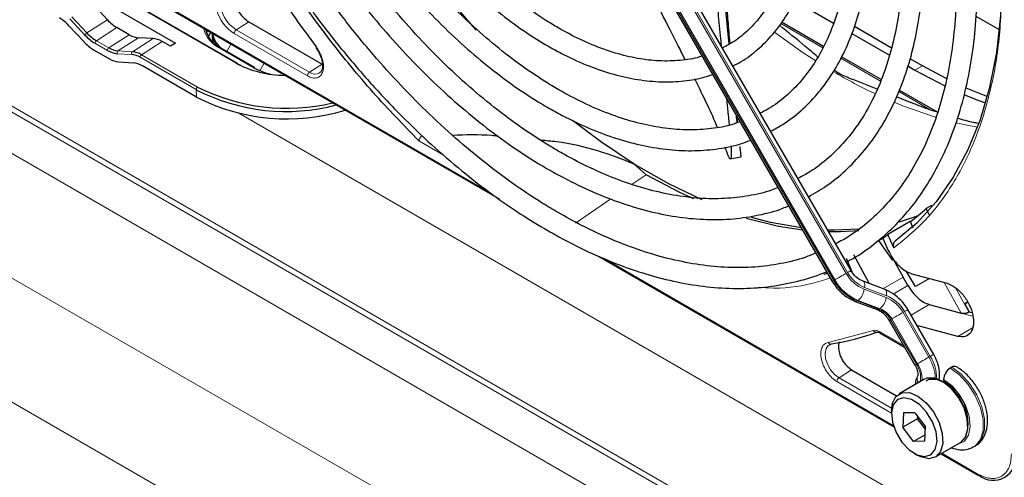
# Paper-space layout 'Blatt2' of a CAD drawing. Header units: millimetres. Extents: x 5 to 418, y 2 to 292.
# Tile 76 of 124: x 120.17 to 135.94, y 189.05 to 196.38. Entities that reach past the tile are written whole.
import ezdxf

# ---------------------------------------------------------------- set-up
doc = ezdxf.new("R2010")
doc.units = ezdxf.units.MM

psp = doc.layouts.new('Blatt2')

# ---------------------------------------------------------------- linework, layer by layer
at = {"color": 7, "linetype": 'Continuous', "lineweight": 18}
for p, q in [((138.446, 184.369), (82.828, 216.477)), ((84.091, 215.65), (137.184, 185)), ((136.905, 184.499), (83.811, 215.149)), ((82.982, 213.634), (134.452, 183.921)), ((133.689, 182.375), (82.07, 212.174)), ((123.63, 195.686), (114.673, 200.856)), ((129.414, 199.235), (133.411, 192.313)), ((133.434, 192.327), (129.438, 199.249)), ((129.217, 199.121), (133.213, 192.199)), ((133.23, 192.209), (129.233, 199.131)), ((122.567, 196.573), (127.709, 193.605)), ((121.216, 196.131), (120.973, 196.392)), ((121.006, 196.426), (121.249, 196.165)), ((121.578, 196.375), (121.249, 196.165)), ((121.729, 196.251), (121.4, 196.041)), ((123.842, 196.344), (123.64, 196.215)), ((132.364, 196.318), (133.038, 195.929)), ((121.927, 196.137), (121.598, 195.927)), ((122.075, 196.088), (121.746, 195.878)), ((122.308, 196.076), (121.977, 195.865)), ((124.781, 195.477), (123.607, 196.155)), ((124.814, 195.537), (123.64, 196.215)), ((121.576, 195.885), (121.377, 196)), ((121.4, 196.041), (121.598, 195.927)), ((122.456, 196.028), (122.125, 195.816)), ((123.909, 195.614), (123.379, 195.921)), ((123.492, 195.868), (123.555, 195.986)), ((121.964, 195.82), (121.733, 195.833)), ((121.746, 195.878), (121.977, 195.865)), ((122.999, 195.257), (122.102, 195.775)), ((122.125, 195.816), (123.022, 195.298)), ((133.327, 195.762), (133.962, 195.395)), ((124.021, 195.56), (124.086, 195.68)), ((125.016, 195.666), (124.814, 195.537)), ((134.632, 195.639), (134.514, 195.571)), ((123.005, 195.138), (122.999, 195.257)), ((134.253, 195.227), (134.759, 194.935)), ((123.681, 194.879), (139.283, 185.872)), ((126.97, 194.204), (126.566, 194.437)), ((129.985, 193.74), (130.21, 193.894)), ((129.075, 193.118), (129.644, 193.507)), ((129.535, 192.551), (134.166, 189.878)), ((133.504, 192.346), (133.475, 192.337)), ((133.213, 192.199), (133.23, 192.209)), ((134.323, 192.253), (133.997, 192.067)), ((135.255, 191.678), (134.979, 192.167)), ((133.7, 192.059), (134.051, 191.926)), ((134.056, 191.956), (133.705, 192.089)), ((134.166, 191.979), (134.401, 192.118)), ((135.156, 192.09), (135.379, 191.695)), ((133.604, 191.88), (133.587, 191.871)), ((133.587, 191.871), (133.937, 191.738)), ((133.954, 191.747), (133.604, 191.88)), ((134.742, 191.816), (134.452, 191.643)), ((133.937, 191.738), (133.954, 191.747)), ((134.322, 191.687), (134.736, 190.971)), ((134.759, 190.984), (134.346, 191.701)), ((135.255, 191.678), (135.441, 191.628)), ((134.141, 191.583), (134.124, 191.573)), ((134.124, 191.573), (134.538, 190.857)), ((134.555, 190.866), (134.141, 191.583)), ((133.124, 191.208), (133.847, 191.397)), ((133.943, 191.381), (134.333, 191.156)), ((135.434, 191.443), (135.203, 191.304)), ((134.759, 190.984), (134.736, 190.971)), ((133.499, 190.77), (133.297, 190.641)), ((134.137, 190.076), (133.263, 190.58)), ((134.138, 190.155), (133.297, 190.641)), ((134.942, 189.43), (135.51, 189.102))]:
    psp.add_line(p, q, dxfattribs=at)
at = {"color": 7, "linetype": 'Continuous', "lineweight": 25}
for p, q in [((123.647, 195.688), (114.691, 200.859)), ((133.489, 192.359), (129.493, 199.281)), ((129.193, 199.107), (133.189, 192.185)), ((121.138, 196.886), (122.665, 196.004)), ((121.578, 196.375), (121.337, 196.637)), ((122.553, 196.565), (127.851, 193.506)), ((131.538, 195.987), (131.481, 196.585)), ((132.628, 196.66), (133.211, 196.323)), ((135.491, 196.436), (135.865, 196.22)), ((120.96, 196.282), (121.203, 196.021)), ((121.927, 196.137), (121.729, 196.251)), ((123.842, 196.344), (125.016, 195.666)), ((133.05, 195.949), (132.378, 196.337)), ((134.14, 195.923), (133.544, 196.267)), ((122.308, 196.076), (122.075, 196.088)), ((123.255, 196.16), (123.256, 196.093)), ((123.256, 196.093), (123.271, 196.009)), ((133.503, 196.155), (134.104, 195.808)), ((122.585, 195.953), (122.456, 196.028)), ((122.665, 196.004), (122.585, 195.953)), ((123.927, 195.617), (123.397, 195.923)), ((124.913, 195.932), (124.955, 195.875)), ((121.354, 195.897), (121.61, 195.75)), ((133.972, 195.417), (133.339, 195.782)), ((134.632, 195.639), (134.437, 195.752)), ((121.758, 195.701), (121.989, 195.688)), ((123.005, 195.138), (122.137, 195.639)), ((123.654, 195.675), (123.766, 195.618)), ((123.934, 195.603), (124.004, 195.567)), ((134.4, 195.637), (134.514, 195.571)), ((135.022, 195.429), (134.632, 195.639)), ((134.514, 195.571), (135.001, 195.314)), ((134.452, 195.044), (134.216, 195.142)), ((134.876, 194.895), (134.263, 195.249)), ((131.673, 194.73), (131.664, 194.828)), ((131.529, 194.188), (131.474, 194.336)), ((131.554, 194.146), (131.726, 194.179)), ((130.21, 193.894), (130.016, 194.064)), ((134.776, 193.403), (134.695, 193.355)), ((134.551, 193.231), (134.259, 193.135)), ((134.74, 193.251), (134.695, 193.355)), ((134.437, 193.142), (134.08, 192.935)), ((134.201, 193.095), (134.231, 193.113)), ((134.437, 193.142), (134.482, 193.041)), ((134.176, 192.72), (134.08, 192.935)), ((133.932, 192.839), (134.015, 192.884)), ((133.932, 192.839), (134.152, 192.519)), ((133.999, 192.877), (134.086, 192.682)), ((133.784, 192.147), (133.532, 192.609)), ((129.439, 192.59), (134.173, 189.857)), ((133.409, 192.555), (133.504, 192.346)), ((134.168, 192.528), (134.323, 192.253)), ((134.52, 192.101), (134.38, 192.344)), ((134.466, 192.305), (135.029, 192.154)), ((134.034, 192.053), (133.684, 192.186)), ((134.401, 192.118), (134.323, 192.253)), ((134.744, 192.23), (134.52, 192.101)), ((133.556, 191.865), (133.906, 191.732)), ((134.742, 191.816), (135.255, 191.678)), ((135.311, 191.826), (135.356, 191.853)), ((135.311, 191.826), (135.356, 191.853)), ((135.356, 191.853), (135.311, 191.826)), ((135.356, 191.853), (135.311, 191.826)), ((135.311, 191.826), (135.382, 191.697)), ((134.814, 191.016), (134.401, 191.733)), ((135.379, 191.695), (135.382, 191.697)), ((135.382, 191.697), (135.426, 191.685)), ((134.1, 191.56), (134.514, 190.843)), ((133.953, 191.359), (134.348, 191.131)), ((135.203, 191.304), (134.546, 191.48)), ((133.499, 190.77), (134.219, 190.353)), ((135.103, 190.809), (135.079, 190.795)), ((134.658, 190.613), (134.258, 190.382)), ((134.973, 190.612), (134.973, 190.585)), ((134.137, 190.115), (134.137, 190.061)), ((134.331, 190.077), (134.32, 189.848)), ((134.513, 190.079), (134.331, 190.077)), ((134.513, 190.079), (134.684, 189.852)), ((134.556, 189.984), (134.32, 189.848)), ((134.556, 189.984), (134.558, 190.019)), ((134.581, 189.989), (134.556, 189.984)), ((134.682, 189.816), (134.556, 189.984)), ((134.491, 189.62), (134.32, 189.848)), ((134.673, 189.623), (134.684, 189.852)), ((134.678, 189.728), (134.491, 189.62)), ((134.673, 189.623), (134.491, 189.62)), ((134.841, 189.372), (135.242, 189.603)), ((135.454, 189.534), (135.478, 189.547)), ((134.502, 189.428), (134.549, 189.401)), ((134.927, 189.421), (135.52, 189.079))]:
    psp.add_line(p, q, dxfattribs=at)
at = {"color": 7, "linetype": 'Continuous', "lineweight": 25, "flags": 128}
for points in [[(135.906, 197.062), (135.884, 196.442), (135.818, 195.85), (135.708, 195.293), (135.556, 194.772), (135.362, 194.291), (135.127, 193.854), (134.853, 193.462), (134.542, 193.12), (134.195, 192.829)], [(123.174, 196.206), (123.173, 196.202), (123.164, 196.169)], [(123.228, 196.175), (123.227, 196.173), (123.191, 196.11)], [(135.671, 195.146), (135.655, 195.152), (135.334, 195.283)], [(135.305, 195.176), (135.537, 195.084), (135.643, 195.046)], [(130.016, 194.064), (129.475, 194.425), (129.025, 194.763)], [(131.107, 193.492), (130.569, 193.749), (130.016, 194.064)], [(130.969, 193.505), (130.748, 193.608), (130.21, 193.894)], [(132.715, 193.006), (132.329, 193.066), (131.811, 193.193)], [(132.695, 193.041), (132.198, 193.13), (131.896, 193.208)], [(133.622, 193.02), (133.224, 193.004), (133.115, 193.007)], [(133.615, 192.997), (133.32, 192.978), (133.132, 192.978)], [(133.115, 192.313), (133.101, 192.309), (133.052, 192.297)], [(135.242, 189.603), (135.246, 189.606), (135.323, 189.691), (135.36, 189.821), (135.352, 189.982), (135.301, 190.157), (135.211, 190.326), (135.093, 190.472), (134.96, 190.579), (134.825, 190.634), (134.704, 190.633), (134.658, 190.613)], [(134.692, 190.594), (134.742, 190.616), (134.856, 190.618), (134.983, 190.565), (135.109, 190.465), (135.22, 190.327), (135.304, 190.167), (135.353, 190.003), (135.362, 189.884)], [(134.137, 190.115), (134.152, 190.234), (134.209, 190.343), (134.304, 190.401), (134.425, 190.403), (134.559, 190.347), (134.693, 190.241), (134.81, 190.095), (134.9, 189.925), (134.951, 189.75), (134.959, 189.589), (134.923, 189.459), (134.846, 189.375), (134.737, 189.344), (134.737, 189.344)], [(134.668, 189.378), (134.769, 189.408), (134.838, 189.491), (134.867, 189.617), (134.851, 189.772), (134.794, 189.935), (134.701, 190.089), (134.584, 190.213), (134.457, 190.294), (134.336, 190.321), (134.235, 190.292), (134.166, 190.209), (134.137, 190.082), (134.153, 189.928), (134.21, 189.764), (134.303, 189.611), (134.42, 189.486), (134.547, 189.405), (134.668, 189.378)], [(134.737, 189.344), (134.607, 189.372), (134.549, 189.401)]]:
    psp.add_lwpolyline(points, dxfattribs=at)
at = {"color": 7, "linetype": 'Continuous', "lineweight": 18, "flags": 128}
for points in [[(132.267, 196.172), (132.723, 195.849), (132.924, 195.719)], [(134.183, 195.054), (134.331, 194.994), (134.856, 194.811)], [(135.171, 194.726), (135.376, 194.681), (135.514, 194.654)], [(133.411, 192.313), (133.389, 192.3), (133.364, 192.287), (133.339, 192.272), (133.314, 192.257), (133.289, 192.243), (133.267, 192.23), (133.246, 192.218), (133.23, 192.209)], [(133.489, 192.359), (133.487, 192.357), (133.481, 192.354), (133.469, 192.347), (133.454, 192.338), (133.434, 192.327)], [(133.213, 192.199), (133.2, 192.192), (133.192, 192.187), (133.189, 192.185), (133.189, 192.185)], [(133.684, 192.185), (133.69, 192.182), (133.699, 192.172), (133.705, 192.156), (133.708, 192.137), (133.708, 192.114), (133.705, 192.089)], [(134.034, 192.053), (134.041, 192.049), (134.05, 192.039), (134.056, 192.023), (134.059, 192.004), (134.059, 191.981), (134.056, 191.956)], [(134.322, 191.687), (134.3, 191.675), (134.276, 191.661), (134.25, 191.646), (134.225, 191.631), (134.201, 191.617), (134.178, 191.604), (134.158, 191.593), (134.141, 191.583)], [(134.401, 191.733), (134.399, 191.732), (134.392, 191.728), (134.38, 191.721), (134.365, 191.712), (134.346, 191.701)], [(134.124, 191.573), (134.112, 191.566), (134.104, 191.561), (134.101, 191.56), (134.1, 191.56)], [(133.297, 190.641), (133.226, 190.694), (133.163, 190.769), (133.114, 190.856), (133.083, 190.948), (133.075, 191.035), (133.089, 191.107), (133.124, 191.158), (133.142, 191.171)], [(134.736, 190.971), (134.714, 190.958), (134.69, 190.944), (134.664, 190.929), (134.639, 190.915), (134.614, 190.901), (134.592, 190.887), (134.571, 190.876), (134.555, 190.866)], [(134.814, 191.016), (134.812, 191.015), (134.806, 191.011), (134.794, 191.004), (134.779, 190.995), (134.759, 190.984)], [(134.538, 190.857), (134.526, 190.849), (134.518, 190.845), (134.514, 190.843), (134.514, 190.843)], [(135.079, 190.795), (135.228, 190.685), (135.365, 190.534), (135.479, 190.354), (135.561, 190.161), (135.604, 189.97), (135.605, 189.796), (135.563, 189.653), (135.483, 189.552), (135.453, 189.533)], [(135.478, 189.547), (135.506, 189.566), (135.587, 189.666), (135.628, 189.809), (135.628, 189.984), (135.585, 190.175), (135.503, 190.368), (135.389, 190.547), (135.252, 190.698), (135.103, 190.809)], [(135.195, 189.576), (135.206, 189.578), (135.306, 189.625), (135.372, 189.723), (135.397, 189.862), (135.38, 190.027), (135.321, 190.202), (135.227, 190.368), (135.107, 190.51), (134.973, 190.612)]]:
    psp.add_lwpolyline(points, dxfattribs=at)
at = {"color": 7, "linetype": 'Continuous', "lineweight": 25}
for centre, radius, start, end in [((138.948, 206.608), 15.476, 213.3178, 222.2131), ((120.469, 195.834), 0.665, 42.3194, 59.199), ((121.741, 196.609), 0.709, 222.3194, 239.199), ((121.74, 196.612), 0.665, 222.3194, 239.199), ((123.609, 196.337), 0.474, 194.2207, 244.3122), ((123.594, 196.182), 0.34, 183.1764, 225.6546), ((121.695, 196.468), 0.665, 222.3194, 239.199), ((121.776, 196.216), 0.339, 238.3709, 264.8776), ((121.766, 196.194), 0.362, 238.3709, 264.8776), ((121.936, 195.505), 0.317, 58.3709, 84.8776), ((121.947, 195.527), 0.339, 58.3709, 84.8776), ((121.788, 196.039), 0.339, 238.3709, 264.8776), ((121.959, 195.35), 0.339, 58.3709, 84.8776), ((124.429, 197.184), 1.698, 241.9187, 269.757), ((123.639, 195.675), 0.0157, 358.389, 55.7595), ((124.44, 196.573), 1.096, 241.027, 257.9437), ((123.918, 195.604), 0.0157, 358.389, 55.7595), ((124.448, 198.128), 3.169, 243.2575, 283.4338), ((124.44, 198.054), 3.147, 242.7484, 284.7881), ((124.451, 197.948), 3.16, 242.7714, 287.2194), ((132.492, 195.76), 3.262, 306.6109, 312.4842), ((132.175, 195.509), 3.202, 304.724, 306.5029), ((132.563, 195.011), 3.877, 279.1105, 290.2144), ((135.204, 190.601), 0.231, 122.6055, 177.3945), ((135.147, 190.752), 0.0719, 64.0394, 127.2538), ((135.77, 189.36), 0.362, 230.7967, 9.214), ((135.53, 189.1), 0.0233, 244.1059, 300.3461)]:
    psp.add_arc(centre, radius, start, end, dxfattribs=at)
at = {"color": 7, "linetype": 'Continuous', "lineweight": 18}
for centre, radius, start, end in [((123.949, 196.697), 0.572, 182.6055, 237.3945), ((123.593, 196.365), 0.493, 194.6896, 244.2739), ((121.302, 196.08), 0.0999, 122.3324, 149.186), ((123.641, 196.221), 0.381, 190.2396, 235.6526), ((121.429, 195.999), 0.0511, 124.2872, 179.1791), ((121.627, 195.885), 0.0511, 124.2872, 179.1791), ((123.39, 195.907), 0.0173, 66.2305, 129.0417), ((121.769, 195.847), 0.0384, 127.2724, 201.6137), ((122, 195.834), 0.0384, 127.2724, 201.6137), ((122.153, 195.774), 0.0511, 124.2872, 179.1791), ((123.641, 195.672), 0.0173, 66.2305, 129.0417), ((123.92, 195.601), 0.0173, 66.2305, 129.0417), ((124.905, 195.656), 0.15, 232.7382, 298.7687), ((137.549, 202.934), 8.57, 239.5948, 244.6611), ((123.051, 195.256), 0.0511, 124.2872, 179.1791), ((133.917, 192.597), 0.58, 209.265, 248.105), ((133.908, 192.592), 0.543, 209.265, 248.105), ((133.866, 192.565), 0.748, 209.265, 248.105), ((133.883, 192.575), 0.748, 209.265, 248.105), ((133.427, 192.092), 0.276, 309.8792, 353.0863), ((133.566, 191.899), 0.0351, 252.5632, 306.0382), ((133.777, 191.959), 0.276, 309.8792, 353.0863), ((133.849, 191.422), 0.543, 29.265, 68.105), ((133.84, 191.418), 0.58, 29.265, 68.105), ((133.917, 191.766), 0.0351, 252.5043, 306.0437), ((133.798, 191.39), 0.374, 29.265, 68.105), ((133.815, 191.4), 0.374, 29.265, 68.105), ((134.148, 190.614), 0.479, 357.6936, 31.7563), ((134.127, 190.6), 0.713, 2.5052, 31.37), ((134.162, 190.618), 0.701, 0.5048, 31.5259), ((134.212, 190.642), 0.391, 350.6809, 33.3487), ((134.657, 190.628), 0.11, 157.4944, 216.7846), ((134.614, 189.926), 0.75, 343.1144, 61.3945), ((135.534, 189.099), 0.0249, 174.0146, 234.6732)]:
    psp.add_arc(centre, radius, start, end, dxfattribs=at)
at = {"color": 7, "linetype": 'Continuous', "lineweight": 25}
for centre, start_param, end_param in [((121.716, 196.652), 1.903231, 2.339563), ((121.914, 196.537), 2.339563, 2.775895), ((122.469, 195.627), 5.481156, 5.917488)]:
    psp.add_ellipse(centre, major_axis=(-0.263, 0.425), ratio=0.556886, start_param=start_param, end_param=end_param, dxfattribs=at)
for points, knots in [([(133.41, 192.495), (133.429, 192.504), (133.573, 192.573), (133.818, 192.747), (134.141, 193.016), (134.431, 193.332), (134.689, 193.689), (134.915, 194.084), (135.106, 194.517), (135.262, 194.986), (135.382, 195.486), (135.464, 196.016), (135.509, 196.573), (135.516, 197.152), (135.485, 197.752), (135.417, 198.368), (135.311, 198.998), (135.17, 199.637), (134.992, 200.283), (134.781, 200.931), (134.536, 201.578), (134.258, 202.221), (133.958, 202.845), (133.737, 203.247), (133.629, 203.443)], [0, 0, 0, 0, 0.007022, 0.053817, 0.1006, 0.147436, 0.194392, 0.241503, 0.288773, 0.336184, 0.383702, 0.431293, 0.478928, 0.526583, 0.57424, 0.62189, 0.669527, 0.71715, 0.764759, 0.812355, 0.859941, 0.907518, 0.955089, 1, 1, 1, 1]), ([(133.339, 203.275), (133.36, 203.24), (133.498, 203.004), (133.728, 202.554), (134.025, 201.929), (134.289, 201.296), (134.521, 200.661), (134.72, 200.026), (134.885, 199.396), (135.014, 198.774), (135.107, 198.164), (135.164, 197.569), (135.184, 196.994), (135.167, 196.44), (135.114, 195.912), (135.025, 195.412), (134.901, 194.943), (134.743, 194.507), (134.551, 194.108), (134.326, 193.746), (134.07, 193.423), (133.783, 193.144), (133.508, 192.929), (133.317, 192.827), (133.242, 192.786)], [0, 0, 0, 0, 0.008469, 0.056451, 0.10443, 0.152403, 0.200367, 0.248319, 0.296256, 0.344176, 0.392077, 0.439959, 0.487821, 0.535666, 0.5835, 0.631333, 0.679178, 0.72706, 0.775013, 0.82308, 0.871307, 0.919731, 0.968362, 1, 1, 1, 1]), ([(132.806, 193.542), (132.903, 193.597), (133.113, 193.716), (133.403, 193.954), (133.68, 194.242), (133.925, 194.572), (134.137, 194.942), (134.315, 195.349), (134.457, 195.79), (134.563, 196.264), (134.631, 196.767), (134.661, 197.295), (134.654, 197.845), (134.609, 198.413), (134.526, 198.997), (134.407, 199.591), (134.252, 200.193), (134.062, 200.799), (133.839, 201.404), (133.582, 202.006), (133.312, 202.571), (133.115, 202.929), (133.024, 203.093)], [0, 0, 0, 0, 0.042839, 0.092827, 0.142855, 0.193022, 0.243385, 0.293956, 0.34471, 0.395602, 0.446585, 0.497618, 0.548672, 0.599723, 0.650761, 0.701782, 0.752784, 0.803769, 0.85474, 0.905699, 0.956649, 1, 1, 1, 1]), ([(132.734, 202.926), (132.805, 202.799), (132.983, 202.483), (133.234, 201.965), (133.491, 201.377), (133.714, 200.785), (133.905, 200.193), (134.062, 199.605), (134.183, 199.025), (134.268, 198.458), (134.317, 197.906), (134.329, 197.373), (134.305, 196.864), (134.244, 196.381), (134.148, 195.927), (134.017, 195.506), (133.853, 195.119), (133.656, 194.77), (133.427, 194.459), (133.167, 194.19), (132.905, 193.978), (132.719, 193.876), (132.638, 193.832)], [0, 0, 0, 0, 0.034582, 0.08603, 0.137472, 0.188902, 0.240318, 0.291715, 0.343089, 0.394438, 0.445761, 0.497058, 0.548333, 0.599597, 0.650862, 0.702153, 0.753511, 0.80499, 0.856655, 0.908569, 0.96076, 1, 1, 1, 1]), ([(132.2, 194.591), (132.267, 194.626), (132.44, 194.717), (132.69, 194.914), (132.95, 195.177), (133.178, 195.482), (133.373, 195.826), (133.533, 196.208), (133.658, 196.623), (133.746, 197.07), (133.796, 197.545), (133.808, 198.043), (133.783, 198.562), (133.719, 199.098), (133.619, 199.645), (133.482, 200.201), (133.311, 200.761), (133.106, 201.321), (132.867, 201.877), (132.638, 202.353), (132.478, 202.637), (132.418, 202.743)], [0, 0, 0, 0, 0.033446, 0.087411, 0.141399, 0.195552, 0.249964, 0.304656, 0.359593, 0.414709, 0.469936, 0.525219, 0.580517, 0.635803, 0.691067, 0.746307, 0.801523, 0.856719, 0.911899, 0.967067, 1, 1, 1, 1]), ([(132.129, 202.577), (132.173, 202.501), (132.315, 202.252), (132.528, 201.816), (132.765, 201.274), (132.969, 200.729), (133.141, 200.184), (133.278, 199.644), (133.379, 199.113), (133.445, 198.595), (133.474, 198.096), (133.466, 197.617), (133.422, 197.164), (133.343, 196.74), (133.229, 196.347), (133.081, 195.989), (132.901, 195.668), (132.69, 195.386), (132.447, 195.146), (132.228, 194.976), (132.081, 194.904), (132.033, 194.88)], [0, 0, 0, 0, 0.024429, 0.080222, 0.136006, 0.191775, 0.247522, 0.303242, 0.358931, 0.414583, 0.470198, 0.525779, 0.581336, 0.636887, 0.69246, 0.748108, 0.803911, 0.859965, 0.916367, 0.973159, 1, 1, 1, 1]), ([(131.596, 195.638), (131.641, 195.66), (131.786, 195.731), (132.001, 195.898), (132.241, 196.137), (132.447, 196.418), (132.621, 196.738), (132.759, 197.095), (132.862, 197.484), (132.927, 197.904), (132.954, 198.35), (132.943, 198.818), (132.894, 199.303), (132.807, 199.801), (132.685, 200.307), (132.527, 200.818), (132.336, 201.329), (132.111, 201.833), (131.936, 202.19), (131.828, 202.373), (131.815, 202.395)], [0, 0, 0, 0, 0.026837, 0.085914, 0.144995, 0.204288, 0.263944, 0.323998, 0.384387, 0.44501, 0.505762, 0.566569, 0.627372, 0.688147, 0.748889, 0.809596, 0.870275, 0.930931, 0.991574, 1, 1, 1, 1]), ([(131.525, 202.228), (131.574, 202.141), (131.711, 201.897), (131.906, 201.483), (132.111, 200.99), (132.282, 200.495), (132.42, 200.003), (132.522, 199.519), (132.589, 199.047), (132.619, 198.593), (132.613, 198.16), (132.57, 197.752), (132.493, 197.374), (132.382, 197.028), (132.237, 196.719), (132.062, 196.446), (131.855, 196.215), (131.645, 196.038), (131.493, 195.959), (131.43, 195.926)], [0, 0, 0, 0, 0.033602, 0.09506, 0.156501, 0.217917, 0.279296, 0.340631, 0.401915, 0.463142, 0.524317, 0.585455, 0.646584, 0.707751, 0.769051, 0.830622, 0.892629, 0.955206, 1, 1, 1, 1]), ([(131.105, 195.795), (131.091, 195.79), (130.981, 195.75), (130.753, 195.72), (130.422, 195.709), (130.074, 195.75), (129.713, 195.836), (129.343, 195.969), (129.037, 196.114), (128.789, 196.251), (128.54, 196.402), (128.222, 196.621), (127.848, 196.922), (127.482, 197.26), (127.127, 197.631), (126.787, 198.032), (126.467, 198.461), (126.228, 198.811), (126.105, 199.023), (126.072, 199.079)], [0, 0, 0, 0, 0.010331, 0.081097, 0.151268, 0.220842, 0.28997, 0.358829, 0.427557, 0.457972, 0.493968, 0.562628, 0.631343, 0.700101, 0.768903, 0.837746, 0.906621, 0.975519, 1, 1, 1, 1]), ([(125.782, 198.911), (125.788, 198.899), (125.887, 198.725), (126.101, 198.405), (126.423, 197.956), (126.769, 197.533), (127.131, 197.139), (127.508, 196.778), (127.895, 196.452), (128.271, 196.178), (128.588, 195.98), (128.906, 195.806), (129.244, 195.649), (129.64, 195.51), (130.029, 195.419), (130.408, 195.376), (130.77, 195.386), (131.061, 195.427), (131.221, 195.484), (131.274, 195.502)], [0, 0, 0, 0, 0.00489, 0.071718, 0.138555, 0.205411, 0.272296, 0.33922, 0.406191, 0.473218, 0.530554, 0.565918, 0.633038, 0.700192, 0.767278, 0.834196, 0.900813, 0.967008, 1, 1, 1, 1]), ([(131.712, 194.743), (131.659, 194.724), (131.5, 194.666), (131.208, 194.621), (130.844, 194.605), (130.461, 194.639), (130.066, 194.719), (129.66, 194.846), (129.254, 195.015), (128.966, 195.165), (128.743, 195.292), (128.513, 195.431), (128.161, 195.67), (127.747, 195.994), (127.34, 196.356), (126.944, 196.752), (126.561, 197.18), (126.195, 197.636), (125.85, 198.118), (125.607, 198.484), (125.488, 198.693), (125.467, 198.729)], [0, 0, 0, 0, 0.031219, 0.093709, 0.155812, 0.217519, 0.278913, 0.340099, 0.401169, 0.458925, 0.466609, 0.498605, 0.559596, 0.620625, 0.681681, 0.742768, 0.803883, 0.865022, 0.92618, 0.987351, 1, 1, 1, 1]), ([(125.18, 198.563), (125.222, 198.49), (125.368, 198.24), (125.642, 197.831), (126, 197.342), (126.38, 196.88), (126.776, 196.446), (127.186, 196.044), (127.609, 195.676), (128.039, 195.347), (128.382, 195.119), (128.657, 194.956), (128.932, 194.804), (129.301, 194.629), (129.736, 194.467), (130.164, 194.353), (130.581, 194.288), (130.986, 194.271), (131.372, 194.306), (131.672, 194.365), (131.834, 194.43), (131.882, 194.449)], [0, 0, 0, 0, 0.024893, 0.084681, 0.144477, 0.204286, 0.264115, 0.32397, 0.383856, 0.443777, 0.503736, 0.525177, 0.556785, 0.616785, 0.676812, 0.736803, 0.796699, 0.856424, 0.915894, 0.975048, 1, 1, 1, 1]), ([(132.321, 193.69), (132.286, 193.675), (132.138, 193.613), (131.853, 193.551), (131.467, 193.505), (131.062, 193.509), (130.642, 193.561), (130.209, 193.659), (129.766, 193.804), (129.324, 193.992), (129.001, 194.158), (128.749, 194.302), (128.488, 194.458), (128.106, 194.716), (127.655, 195.061), (127.211, 195.445), (126.777, 195.864), (126.355, 196.315), (125.949, 196.797), (125.562, 197.305), (125.195, 197.832), (124.972, 198.198), (124.861, 198.379)], [0, 0, 0, 0, 0.017316, 0.07398, 0.130407, 0.186548, 0.242429, 0.298112, 0.353664, 0.409142, 0.461634, 0.472322, 0.501413, 0.556837, 0.61229, 0.667762, 0.723255, 0.77877, 0.834303, 0.889852, 0.945412, 1, 1, 1, 1]), ([(124.574, 198.214), (124.598, 198.172), (124.732, 197.938), (125, 197.528), (125.378, 196.99), (125.779, 196.478), (126.198, 195.992), (126.633, 195.536), (127.081, 195.113), (127.54, 194.726), (128.006, 194.377), (128.372, 194.138), (128.664, 193.965), (128.956, 193.804), (129.354, 193.612), (129.824, 193.429), (130.287, 193.294), (130.741, 193.207), (131.182, 193.169), (131.608, 193.18), (132.014, 193.243), (132.308, 193.316), (132.459, 193.383), (132.49, 193.397)], [0, 0, 0, 0, 0.011961, 0.066529, 0.121102, 0.175682, 0.230275, 0.284884, 0.339513, 0.394165, 0.448844, 0.503549, 0.521416, 0.550246, 0.604978, 0.659732, 0.714464, 0.769138, 0.823706, 0.878111, 0.932303, 0.986256, 1, 1, 1, 1]), ([(132.927, 192.64), (132.869, 192.616), (132.69, 192.54), (132.363, 192.463), (131.951, 192.407), (131.519, 192.401), (131.072, 192.443), (130.611, 192.532), (130.139, 192.667), (129.659, 192.849), (129.211, 193.058), (128.838, 193.261), (128.465, 193.485), (128.054, 193.759), (127.57, 194.124), (127.091, 194.528), (126.622, 194.968), (126.165, 195.441), (125.722, 195.945), (125.296, 196.476), (124.891, 197.034), (124.543, 197.553), (124.342, 197.892), (124.259, 198.032)], [0, 0, 0, 0, 0.024649, 0.076789, 0.128757, 0.180513, 0.232071, 0.283468, 0.334752, 0.385965, 0.437141, 0.476365, 0.503222, 0.554373, 0.605545, 0.656731, 0.707934, 0.759153, 0.810386, 0.861633, 0.912889, 0.964152, 1, 1, 1, 1]), ([(126.566, 194.437), (126.319, 194.691), (125.825, 195.2), (125.13, 196.054), (124.49, 196.935), (124.116, 197.551), (123.936, 197.845)], [0, 0, 0, 0, 0.254215, 0.509942, 0.76567, 1, 1, 1, 1]), ([(123.971, 197.865), (124.016, 197.786), (124.18, 197.503), (124.488, 197.033), (124.893, 196.458), (125.321, 195.907), (125.767, 195.384), (126.229, 194.89), (126.705, 194.428), (127.192, 194.002), (127.688, 193.612), (128.169, 193.277), (128.574, 193.029), (128.978, 192.804), (129.404, 192.596), (129.906, 192.395), (130.402, 192.24), (130.89, 192.134), (131.365, 192.076), (131.826, 192.067), (132.271, 192.106), (132.692, 192.199), (132.968, 192.28), (133.096, 192.342), (133.098, 192.343)], [0, 0, 0, 0, 0.01943, 0.069936, 0.120444, 0.170959, 0.221483, 0.272019, 0.322569, 0.373136, 0.423723, 0.474329, 0.518625, 0.545295, 0.595931, 0.646585, 0.697225, 0.747827, 0.79836, 0.848782, 0.899057, 0.949155, 0.999073, 1, 1, 1, 1]), ([(123.731, 197.726), (123.902, 197.441), (124.272, 196.825), (124.693, 196.252), (124.92, 195.945)], [0, 0, 0, 0, 0.462832, 1, 1, 1, 1]), ([(131.354, 196.551), (131.366, 196.406), (131.384, 196.21), (131.404, 196.013), (131.409, 195.961)], [0, 0, 0, 0, 0.736431, 1, 1, 1, 1]), ([(131.552, 195.995), (131.551, 196.001), (131.541, 196.119), (131.524, 196.312), (131.508, 196.515), (131.503, 196.593)], [0, 0, 0, 0, 0.033256, 0.627791, 1, 1, 1, 1]), ([(130.83, 195.74), (130.795, 195.812), (130.681, 196.043), (130.543, 196.31), (130.446, 196.504), (130.442, 196.511)], [0, 0, 0, 0, 0.3045734, 0.9755387, 1, 1, 1, 1]), ([(132.955, 195.78), (132.888, 195.839), (132.69, 196.01), (132.48, 196.177), (132.341, 196.288)], [0, 0, 0, 0, 0.340028, 1, 1, 1, 1]), ([(124.955, 195.875), (124.973, 195.839), (124.998, 195.788), (125.017, 195.716), (125.025, 195.661), (125.023, 195.606), (125.009, 195.562), (124.994, 195.536), (124.98, 195.53), (124.975, 195.528)], [0, 0, 0, 0, 0.239572, 0.332572, 0.478423, 0.621081, 0.767924, 0.927133, 1, 1, 1, 1]), ([(133.907, 195.265), (133.765, 195.321), (133.551, 195.404), (133.309, 195.501), (133.237, 195.555), (133.218, 195.57)], [0, 0, 0, 0, 0.592532, 0.891609, 1, 1, 1, 1]), ([(131.35, 194.653), (131.3, 194.77), (131.197, 195.009), (131.056, 195.287), (130.985, 195.428)], [0, 0, 0, 0, 0.4913577, 1, 1, 1, 1]), ([(131.494, 195.122), (131.494, 195.121), (131.497, 195.093), (131.502, 195.038), (131.51, 194.958), (131.518, 194.88), (131.526, 194.805), (131.532, 194.74), (131.536, 194.701), (131.538, 194.686)], [0, 0, 0, 0, 0.0039, 0.17807, 0.353219, 0.528641, 0.70717, 0.885939, 1, 1, 1, 1]), ([(134.876, 194.895), (134.776, 194.926), (134.637, 194.971), (134.495, 195.033), (134.455, 195.051)], [0, 0, 0, 0, 0.719034, 1, 1, 1, 1]), ([(131.666, 194.727), (131.663, 194.753), (131.658, 194.791), (131.654, 194.833), (131.652, 194.847)], [0, 0, 0, 0, 0.6665651, 1, 1, 1, 1]), ([(135.524, 194.717), (135.502, 194.721), (135.394, 194.739), (135.281, 194.773), (135.192, 194.799)], [0, 0, 0, 0, 0.2105387, 1, 1, 1, 1]), ([(126.566, 194.437), (126.568, 194.444), (126.571, 194.457), (126.581, 194.478), (126.594, 194.497), (126.605, 194.508), (126.61, 194.514)], [0, 0, 0, 0, 0.292814, 0.50299, 0.762282, 1, 1, 1, 1]), ([(127.837, 194.511), (127.802, 194.515), (127.563, 194.54), (127.316, 194.531), (127.106, 194.523)], [0, 0, 0, 0, 0.148304, 1, 1, 1, 1]), ([(130.016, 194.064), (129.827, 194.139), (129.44, 194.291), (128.923, 194.411), (128.603, 194.438), (128.518, 194.446)], [0, 0, 0, 0, 0.415221, 0.845098, 1, 1, 1, 1]), ([(131.565, 194.356), (131.565, 194.353), (131.568, 194.319), (131.57, 194.277), (131.57, 194.223), (131.569, 194.19), (131.565, 194.163), (131.561, 194.148), (131.556, 194.149), (131.554, 194.149)], [0, 0, 0, 0, 0.0270589, 0.3015515, 0.4394721, 0.6529613, 0.7600746, 0.9209333, 1, 1, 1, 1]), ([(131.726, 194.18), (131.726, 194.179), (131.727, 194.177), (131.727, 194.184), (131.727, 194.199), (131.725, 194.229), (131.719, 194.278), (131.714, 194.321), (131.711, 194.344)], [0, 0, 0, 0, 0.019837, 0.158295, 0.266226, 0.493139, 0.737139, 1, 1, 1, 1]), ([(131.549, 194.148), (131.547, 194.149), (131.543, 194.153), (131.537, 194.165), (131.531, 194.182), (131.529, 194.188)], [0, 0, 0, 0, 0.240577, 0.726516, 1, 1, 1, 1]), ([(134.195, 192.829), (134.189, 192.822), (134.176, 192.81), (134.166, 192.782), (134.165, 192.75), (134.172, 192.73), (134.176, 192.72)], [0, 0, 0, 0, 0.244834, 0.494364, 0.74729, 1, 1, 1, 1]), ([(133.684, 192.186), (133.668, 192.193), (133.62, 192.213), (133.548, 192.27), (133.507, 192.331), (133.489, 192.359)], [0, 0, 0, 0, 0.216551, 0.651699, 1, 1, 1, 1]), ([(133.189, 192.185), (133.208, 192.155), (133.261, 192.072), (133.374, 191.961), (133.485, 191.893), (133.546, 191.869), (133.556, 191.865)], [0, 0, 0, 0, 0.2096429, 0.5850117, 0.9377903, 1, 1, 1, 1]), ([(134.401, 191.733), (134.382, 191.763), (134.329, 191.846), (134.216, 191.957), (134.105, 192.025), (134.043, 192.049), (134.034, 192.053)], [0, 0, 0, 0, 0.209643, 0.585012, 0.93779, 1, 1, 1, 1]), ([(134.401, 192.118), (134.424, 192.081), (134.471, 192.008), (134.558, 191.918), (134.651, 191.848), (134.712, 191.826), (134.742, 191.816)], [0, 0, 0, 0, 0.249963, 0.499997, 0.749957, 1, 1, 1, 1]), ([(133.906, 191.732), (133.922, 191.726), (133.969, 191.705), (134.041, 191.648), (134.082, 191.587), (134.1, 191.56)], [0, 0, 0, 0, 0.216551, 0.651699, 1, 1, 1, 1]), ([(135.255, 191.678), (135.265, 191.676), (135.283, 191.673), (135.316, 191.675), (135.343, 191.68), (135.365, 191.687), (135.374, 191.692), (135.379, 191.695)], [0, 0, 0, 0, 0.275668, 0.508228, 0.733527, 0.862271, 1, 1, 1, 1]), ([(133.902, 191.371), (133.906, 191.372), (133.915, 191.374), (133.936, 191.369), (133.95, 191.36), (133.953, 191.358)], [0, 0, 0, 0, 0.440334, 0.872371, 1, 1, 1, 1]), ([(133.145, 191.168), (133.151, 191.174), (133.156, 191.18), (133.167, 191.179), (133.168, 191.179)], [0, 0, 0, 0, 0.937573, 1, 1, 1, 1]), ([(133.304, 191.215), (133.3, 191.208), (133.289, 191.186), (133.288, 191.156), (133.287, 191.136)], [0, 0, 0, 0, 0.333442, 1, 1, 1, 1]), ([(134.894, 190.598), (134.896, 190.602), (134.911, 190.645), (134.909, 190.742), (134.882, 190.882), (134.836, 190.973), (134.814, 191.016)], [0, 0, 0, 0, 0.029031, 0.345306, 0.685486, 1, 1, 1, 1]), ([(134.514, 190.843), (134.522, 190.829), (134.54, 190.795), (134.556, 190.743), (134.561, 190.699), (134.558, 190.674), (134.557, 190.671), (134.556, 190.67)], [0, 0, 0, 0, 0.176806, 0.422684, 0.629977, 0.82324, 1, 1, 1, 1]), ([(135.476, 189.551), (135.486, 189.556), (135.538, 189.578), (135.605, 189.661), (135.663, 189.788), (135.684, 189.941), (135.666, 190.115), (135.61, 190.299), (135.52, 190.478), (135.401, 190.638), (135.283, 190.75), (135.205, 190.799), (135.178, 190.816)], [0, 0, 0, 0, 0.026719, 0.130406, 0.233093, 0.341968, 0.458235, 0.577095, 0.695696, 0.814546, 0.93457, 1, 1, 1, 1]), ([(134.556, 190.67), (134.543, 190.642), (134.524, 190.6), (134.52, 190.55), (134.518, 190.533)], [0, 0, 0, 0, 0.65039, 1, 1, 1, 1]), ([(135.097, 189.52), (135.143, 189.506), (135.232, 189.479), (135.357, 189.486), (135.423, 189.522), (135.45, 189.537)], [0, 0, 0, 0, 0.374213, 0.743733, 1, 1, 1, 1])]:
    psp.add_open_spline(points, degree=3, knots=knots, dxfattribs=at)
at = {"color": 7, "linetype": 'Continuous', "lineweight": 18}
for points, knots in [([(135.911, 196.997), (135.902, 196.685), (135.882, 196.057), (135.727, 195.199), (135.479, 194.416), (135.133, 193.734), (134.704, 193.153), (134.351, 192.864), (134.176, 192.72)], [0, 0, 0, 0, 0.165233, 0.331999, 0.5, 0.667989, 0.834761, 1, 1, 1, 1]), ([(124.92, 195.945), (124.941, 195.913), (124.985, 195.849), (125.026, 195.739), (125.043, 195.634), (125.032, 195.545), (124.996, 195.478), (124.938, 195.442), (124.863, 195.439), (124.808, 195.465), (124.781, 195.477)], [0, 0, 0, 0, 0.121713, 0.25, 0.378287, 0.5, 0.621713, 0.75, 0.878287, 1, 1, 1, 1]), ([(133.157, 192.241), (133.06, 192.21), (132.749, 192.109), (132.36, 192.063), (132.059, 192.087), (132.008, 192.092)], [0, 0, 0, 0, 0.27373, 0.875899, 1, 1, 1, 1]), ([(133.847, 191.397), (133.85, 191.392), (133.857, 191.381), (133.872, 191.371), (133.888, 191.367), (133.898, 191.371), (133.903, 191.372)], [0, 0, 0, 0, 0.250001, 0.500001, 0.75, 1, 1, 1, 1]), ([(133.943, 191.381), (133.943, 191.377), (133.945, 191.367), (133.949, 191.36), (133.953, 191.359), (133.953, 191.359)], [0, 0, 0, 0, 0.483463, 0.966925, 1, 1, 1, 1]), ([(133.263, 190.58), (133.236, 190.599), (133.181, 190.636), (133.106, 190.727), (133.047, 190.831), (133.012, 190.938), (133.001, 191.039), (133.018, 191.125), (133.059, 191.187), (133.103, 191.201), (133.124, 191.208)], [0, 0, 0, 0, 0.121712, 0.25, 0.378287, 0.499999, 0.621712, 0.75, 0.878288, 1, 1, 1, 1]), ([(135.51, 189.102), (135.579, 189.07), (135.685, 189.022), (135.813, 189.027), (135.902, 189.058), (135.973, 189.119), (136.041, 189.228), (136.053, 189.344), (136.06, 189.42)], [0, 0, 0, 0, 0.239457, 0.368361, 0.5, 0.631639, 0.760543, 1, 1, 1, 1])]:
    psp.add_open_spline(points, degree=3, knots=knots, dxfattribs=at)
at = {"color": 7, "linetype": 'Continuous', "lineweight": 25}
for points in [[(123.59, 196.782), (123.593, 196.742), (123.601, 196.661), (123.659, 196.53), (123.743, 196.415), (123.809, 196.368), (123.842, 196.344)], [(134.086, 192.682), (134.109, 192.637), (134.156, 192.547), (134.253, 192.433), (134.36, 192.345), (134.431, 192.318), (134.466, 192.305)], [(135.029, 192.154), (135.073, 192.136), (135.16, 192.101), (135.288, 191.973), (135.389, 191.814), (135.449, 191.64), (135.458, 191.48), (135.414, 191.359), (135.326, 191.289), (135.244, 191.299), (135.203, 191.304)], [(133.287, 191.136), (133.29, 191.102), (133.297, 191.034), (133.346, 190.925), (133.416, 190.829), (133.471, 190.789), (133.499, 190.77)]]:
    psp.add_open_spline(points, degree=3, dxfattribs=at)
at = {"color": 7, "linetype": 'Continuous', "lineweight": 18}
for points in [[(123.607, 196.155), (123.568, 196.183), (123.489, 196.238), (123.391, 196.375), (123.321, 196.529), (123.312, 196.625), (123.308, 196.672)], [(123.607, 196.155), (123.607, 196.16), (123.608, 196.171), (123.616, 196.189), (123.627, 196.205), (123.636, 196.212), (123.64, 196.215)], [(124.781, 195.477), (124.781, 195.483), (124.782, 195.494), (124.79, 195.511), (124.801, 195.527), (124.81, 195.534), (124.814, 195.537)], [(133.847, 191.397), (133.861, 191.4), (133.89, 191.406), (133.925, 191.39), (133.943, 191.381)], [(133.124, 191.208), (133.127, 191.203), (133.133, 191.192), (133.147, 191.182), (133.162, 191.177), (133.172, 191.181), (133.177, 191.182)], [(133.263, 190.58), (133.264, 190.586), (133.265, 190.597), (133.272, 190.614), (133.283, 190.63), (133.292, 190.637), (133.297, 190.641)]]:
    psp.add_open_spline(points, degree=3, dxfattribs=at)

doc.saveas('drawing.dxf')
